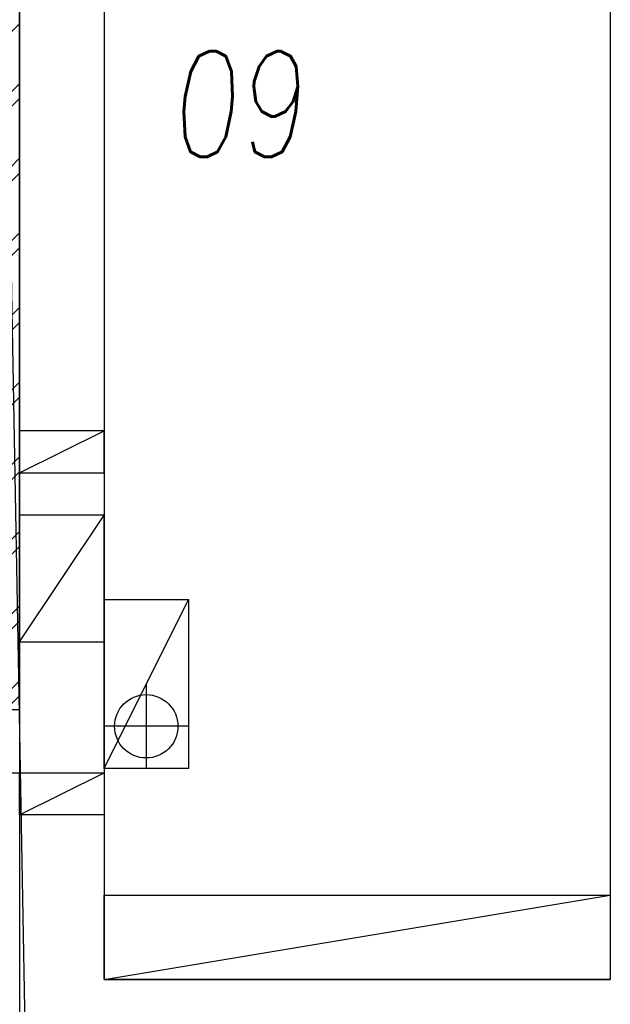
# Model space of a CAD drawing. Header units: millimetres. Extents: x 373037 to 682063, y 76092 to 274210.
# Tile 247 of 256: x 668327 to 669727, y 261449 to 263781. Entities that reach past the tile are written whole.
import ezdxf

# ---------------------------------------------------------------- set-up
doc = ezdxf.new("R2010")
doc.units = ezdxf.units.MM
doc.header["$LTSCALE"] = 100
doc.linetypes.add('ČERCHOVANÁ', pattern=[25.4, 12.7, -6.35, 0, -6.35])
doc.linetypes.add('ČÁRKOVANÁ01-01', pattern=[2, 1, -1])
doc.layers.add('PUDORYS', color=253, linetype='CONTINUOUS')
doc.styles.add('CS-ROMANS', font='romans.shx', dxfattribs={"width": 0.75, "oblique": 5})

msp = doc.modelspace()

# ---------------------------------------------------------------- linework, layer by layer
at = {"layer": 'PUDORYS', "color": 252, "linetype": 'ČÁRKOVANÁ01-01', "ltscale": 200, "true_color": 0x939598}
msp.add_line((668551.6, 249832.2), (668126.6, 273032.2), dxfattribs=at)
at = {"layer": 'PUDORYS', "color": 252, "ltscale": 5, "true_color": 0x939598}
for p, q in [((668326.6, 262147.2), (668326.6, 266032.2)), ((665126.6, 262147.2), (668326.6, 262147.2))]:
    msp.add_line(p, q, dxfattribs=at)
at = {"layer": 'PUDORYS', "color": 252, "true_color": 0x939598}
for p, q in [((669726.6, 266032.2), (669726.6, 261507.2)), ((668326.6, 264632.2), (668326.6, 262147.2)), ((668526.6, 264632.2), (668526.6, 261507.2)), ((665126.6, 262147.2), (668326.6, 262147.2)), ((665126.6, 261997.2), (668326.6, 261997.2)), ((668326.6, 261997.2), (668326.6, 258032.2)), ((668526.6, 261507.2), (669726.6, 261507.2))]:
    msp.add_line(p, q, dxfattribs=at)
at = {"layer": 'PUDORYS', "color": 252, "linetype": 'ČERCHOVANÁ', "ltscale": 25, "true_color": 0x939598}
msp.add_line((668326.6, 264632.2), (668326.6, 249134.9), dxfattribs=at)
at = {"layer": 'PUDORYS', "color": 252, "linetype": 'Continuous', "ltscale": 300, "true_color": 0x939598}
for p, q in [((668226.6, 263670.7), (668326.6, 263770.7)), ((668226.6, 263529.3), (668326.6, 263629.3)), ((668226.6, 263494), (668326.6, 263594)), ((668226.6, 263352.5), (668326.6, 263452.5)), ((668226.6, 263317.2), (668326.6, 263417.2)), ((668226.6, 263175.8), (668326.6, 263275.8)), ((668226.6, 263140.4), (668326.6, 263240.4)), ((668226.6, 262999), (668326.6, 263099)), ((668226.6, 262963.6), (668326.6, 263063.6)), ((668226.6, 262822.2), (668326.6, 262922.2)), ((668226.6, 262786.9), (668326.6, 262886.9)), ((668226.6, 262645.4), (668326.6, 262745.4)), ((668226.6, 262610.1), (668326.6, 262710.1)), ((668226.6, 262468.7), (668326.6, 262568.7)), ((668226.6, 262433.3), (668326.6, 262533.3)), ((668226.6, 262291.9), (668326.6, 262391.9)), ((668226.6, 262256.5), (668326.6, 262356.5)), ((668258.7, 262147.2), (668326.6, 262215.1)), ((668294, 262147.2), (668326.6, 262179.7))]:
    msp.add_line(p, q, dxfattribs=at)
at = {"layer": 'PUDORYS', "color": 252, "ltscale": 5, "true_color": 0x939598}
for points in [[(668326.6, 262707.2), (668526.6, 262807.2)], [(668326.6, 262307.2), (668526.6, 262607.2)], [(668526.6, 262007.2), (668726.6, 262407.2)], [(668326.6, 261897.2), (668526.6, 261997.2)], [(668526.6, 261507.2), (669726.6, 261707.2)]]:
    msp.add_lwpolyline(points, dxfattribs=at)
for points in [[(668326.6, 262707.2), (668526.6, 262707.2), (668526.6, 262807.2), (668326.6, 262807.2)], [(668326.6, 262307.2), (668526.6, 262307.2), (668526.6, 262607.2), (668326.6, 262607.2)], [(668526.6, 262407.2), (668726.6, 262407.2), (668726.6, 262007.2), (668526.6, 262007.2)], [(668326.6, 261997.2), (668526.6, 261997.2), (668526.6, 261897.2), (668326.6, 261897.2)], [(668526.6, 261707.2), (669726.6, 261707.2), (669726.6, 261507.2), (668526.6, 261507.2)]]:
    msp.add_lwpolyline(points, close=True, dxfattribs=at)
at = {"layer": 'PUDORYS', "color": 252, "linetype": 'Continuous', "ltscale": 5, "true_color": 0x939598}
for points in [[(668626.6, 262207.2), (668626.6, 262007.2)], [(668726.6, 262107.2), (668526.6, 262107.2)]]:
    msp.add_lwpolyline(points, dxfattribs=at)
msp.add_circle((668626.6, 262107.2), 75, dxfattribs=at)

# ---------------------------------------------------------------- texts
at = {"layer": 'PUDORYS', "color": 252, "ltscale": 15, "true_color": 0x939598, "style": 'CS-ROMANS', "oblique": 5, "width": 0.75}
msp.add_text('09', height=250, dxfattribs=at).set_placement((668682.3, 263456))

doc.saveas('drawing.dxf')
